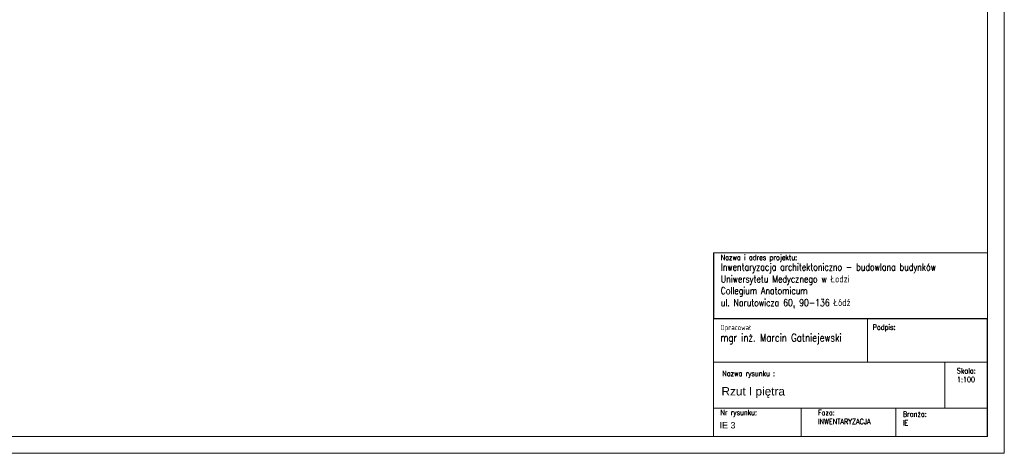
# Model space of a CAD drawing. Header units: millimetres. Extents: x 7052 to 69970, y -1719 to 15326.
# Tile 56 of 160: x 33871 to 36792, y 9386 to 10672. Entities that reach past the tile are written whole.
import ezdxf

# ---------------------------------------------------------------- set-up
doc = ezdxf.new("R2010")
doc.units = ezdxf.units.MM
doc.layers.add('m_tabela', color=7, linetype='Continuous', lineweight=20)
doc.styles.add('opis', font='simplex.shx', dxfattribs={"width": 0.8})
doc.styles.add('PIOTR', font='arial.ttf', dxfattribs={"height": 10})
doc.styles.get("Standard").update_dxf_attribs({"font": 'arial.ttf'})

msp = doc.modelspace()

# ---------------------------------------------------------------- linework, layer by layer
at = {"layer": 'm_tabela'}
for p, q in [((36792.4, 9386.3), (36792.4, 15326.3)), ((36742.4, 9436.3), (36742.4, 15276.3)), ((28432.4, 9436.3), (36742.4, 9436.3)), ((28382.4, 9386.3), (36792.4, 9386.3))]:
    msp.add_line(p, q, dxfattribs=at)
at = {"layer": 'm_tabela', "lineweight": 20}
for p, q in [((35929.3, 9436.3), (35929.3, 9980.7)), ((35929.3, 9980.7), (36742.4, 9980.7)), ((36386.1, 9785.5), (36386.1, 9656.8)), ((35929.3, 9656.8), (36742.4, 9656.8)), ((35929.3, 9656.8), (36741.3, 9656.8)), ((36616.3, 9656.8), (36616.3, 9520.3)), ((35929.3, 9520.3), (36742.4, 9520.3)), ((36189.6, 9520.3), (36189.6, 9436.3)), ((36470.6, 9520.3), (36470.6, 9436.3)), ((36742.4, 9436.3), (35929.3, 9436.3))]:
    msp.add_line(p, q, dxfattribs=at)
at = {"layer": 'm_tabela', "color": 0}
for p, q in [((35930.4, 9980.7), (35930.4, 9786.5)), ((36742.4, 9786.5), (36742.4, 9990.7)), ((35929.3, 9785.5), (35929.3, 9656.8)), ((35929.3, 9785.5), (35929.3, 9656.8)), ((36386.1, 9785.5), (35929.3, 9785.5)), ((35930.4, 9786.5), (36742.4, 9786.5)), ((36386.1, 9656.8), (36386.1, 9785.5)), ((36386.1, 9785.5), (36386.1, 9656.8)), ((36741.3, 9785.5), (36386.1, 9785.5)), ((36741.3, 9656.8), (36741.3, 9785.5)), ((36741.3, 9656.8), (36741.3, 9785.5)), ((35929.3, 9656.8), (36741.3, 9656.8)), ((35929.3, 9520.3), (35929.3, 9656.8)), ((35929.3, 9656.8), (36386.1, 9656.8)), ((36386.1, 9656.8), (35929.3, 9656.8)), ((35929.3, 9656.8), (36386.1, 9656.8)), ((36386.1, 9656.8), (36741.3, 9656.8)), ((36741.3, 9656.8), (36386.1, 9656.8)), ((36386.1, 9656.8), (36741.3, 9656.8)), ((36741.3, 9656.8), (36741.3, 9520.3)), ((36741.3, 9656.8), (36741.3, 9520.3)), ((36741.3, 9520.3), (35929.3, 9520.3)), ((35929.3, 9520.3), (36189.6, 9520.3)), ((35929.3, 9436.3), (35929.3, 9520.3)), ((36189.6, 9520.3), (36189.6, 9436.3)), ((36189.6, 9520.3), (36470.6, 9520.3)), ((36189.6, 9436.3), (36189.6, 9520.3)), ((36470.6, 9520.3), (36470.6, 9436.3)), ((36470.6, 9520.3), (36741.3, 9520.3)), ((36470.6, 9436.3), (36470.6, 9520.3)), ((36741.3, 9520.3), (36741.3, 9436.3)), ((36189.6, 9436.3), (35929.3, 9436.3)), ((36470.6, 9436.3), (36189.6, 9436.3)), ((36741.3, 9436.3), (36470.6, 9436.3))]:
    msp.add_line(p, q, dxfattribs=at)

# ---------------------------------------------------------------- texts
at = {"layer": 'm_tabela', "lineweight": 5, "style": 'PIOTR'}
msp.add_text('Rzut I piętra', height=25, dxfattribs=at).set_placement((35953.3, 9557.7))
at = {"layer": 'm_tabela', "lineweight": 5}
msp.add_text('IE 3', height=18.9, dxfattribs=at).set_placement((35947.7, 9460))
at = {"layer": 'm_tabela', "char_height": 26.25, "attachment_point": 1, "style": 'opis'}
for s, insert, width in [('{\\H0.6x;Nazwa i adres projektu:} \\P{\\H0.8x;Inwentaryzacja architektoniczno - budowlana budynków Uniwersytetu Medycznego w Łodzi\\PCollegium Anatomicum\\Pul. Narutowicza 60, 90-136 Łódź}', (35951.1, 9975.1), 714.215), ('{\\H0.6x;Opracował}\\P{\\H0.88x;mgr inż. Marcin Gatniejewski}', (35950.1, 9767.2), 476.912), ('{\\H0.6x;Podpis:}', (36401.8, 9768.2), 91.802), ('{\\H0.6x;Nazwa rysunku :}', (35955.8, 9631.1), 802.267), ('{\\H0.6x;Skala:\\P1:100}', (36651.7, 9639), 476.912), ('{\\H0.6x;Nr rysunku:}', (35950.1, 9515.1), 247.999), ('{\\H0.6x;Faza:\\PINWENTARYZACJA} ', (36239.5, 9514.8), 242.188), ('{\\H0.6x;Branża:\\PIE} ', (36491.4, 9510.4), 247.999)]:
    msp.add_mtext(s, dxfattribs=dict(at, insert=insert, width=width))

doc.saveas('drawing.dxf')
